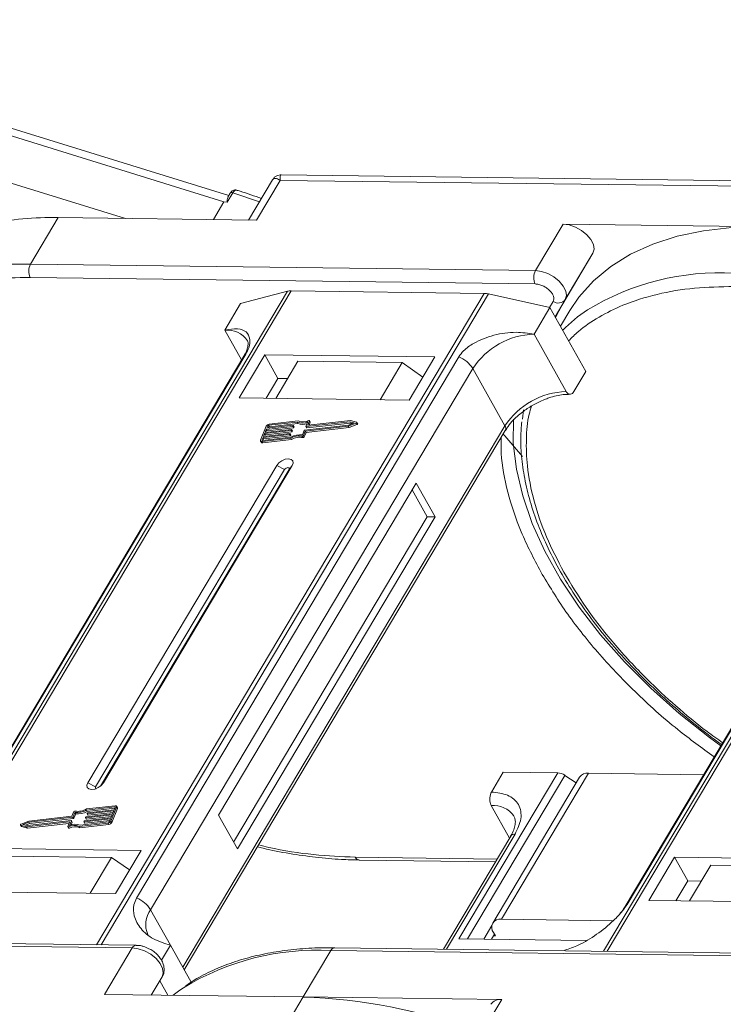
# Model space of a CAD drawing. Header units: millimetres. Extents: x -1637 to 445, y 81 to 1539.
# Tile 35 of 52: x -266 to -213, y 1254 to 1329. Entities that reach past the tile are written whole.
import ezdxf

# ---------------------------------------------------------------- set-up
doc = ezdxf.new("R2010")
doc.units = ezdxf.units.MM

msp = doc.modelspace()

# ---------------------------------------------------------------- linework, layer by layer
at = {"color": 7, "linetype": 'Continuous', "lineweight": 15}
for p, q in [((-250.332, 1315.837), (-293.651, 1329.268)), ((-293.509, 1328.631), (-250.706, 1315.36)), ((-258.224, 1314.088), (-269.339, 1317.534)), ((-207.505, 1316.924), (-246.336, 1317.424)), ((-246.995, 1317.051), (-248.829, 1313.967)), ((-248.218, 1313.96), (-246.409, 1317.002)), ((-246.409, 1317.002), (-207.877, 1316.506)), ((-250.023, 1316.049), (-250.452, 1315.326)), ((-250.227, 1316.013), (-250.41, 1315.706)), ((-248, 1315.361), (-250.023, 1316.049)), ((-250.706, 1315.36), (-251.514, 1314.002)), ((-250.452, 1315.326), (-250.706, 1315.36)), ((-265.474, 1310.605), (-263.363, 1314.154)), ((-263.363, 1314.154), (-248.218, 1313.96)), ((-224.831, 1313.659), (-226.942, 1310.109)), ((-209.686, 1313.464), (-224.831, 1313.659)), ((-222.557, 1311.449), (-224.943, 1307.436)), ((-224.668, 1307.9), (-222.557, 1311.449)), ((-226.942, 1310.109), (-265.474, 1310.605)), ((-265.487, 1309.584), (-226.955, 1309.088)), ((-245.87, 1308.528), (-275.426, 1258.834)), ((-275.155, 1258.83), (-245.577, 1308.561)), ((-230.855, 1308.372), (-260.433, 1258.641)), ((-260.077, 1258.636), (-230.521, 1308.33)), ((-249.437, 1307.589), (-245.87, 1308.528)), ((-245.577, 1308.561), (-230.855, 1308.372)), ((-230.521, 1308.33), (-225.842, 1307.285)), ((-250.643, 1305.561), (-249.437, 1307.589)), ((-225.591, 1307.762), (-225.871, 1307.291)), ((-225.45, 1306.585), (-224.668, 1307.9)), ((-225.45, 1306.584), (-224.943, 1307.436)), ((-224.943, 1307.436), (-225.423, 1306.536)), ((-192.193, 1307.837), (-221.75, 1258.143)), ((-221.479, 1258.139), (-191.9, 1307.87)), ((-227.049, 1305.257), (-225.842, 1307.285)), ((-225.842, 1307.285), (-223.103, 1302.396)), ((-224.321, 1307.068), (-225.042, 1305.857)), ((-250.643, 1305.561), (-249.368, 1303.286)), ((-224.598, 1300.882), (-227.049, 1305.257)), ((-249.191, 1303.583), (-273.768, 1262.261)), ((-273.626, 1262.414), (-249.049, 1303.735)), ((-247.599, 1303.683), (-249.559, 1300.387)), ((-234.623, 1303.516), (-247.599, 1303.683)), ((-247.599, 1303.683), (-246.59, 1301.881)), ((-232.798, 1303.526), (-257.375, 1262.204)), ((-245.069, 1303.19), (-246.758, 1300.351)), ((-237.106, 1303.088), (-245.069, 1303.19)), ((-238.795, 1300.248), (-237.106, 1303.088)), ((-237.106, 1303.088), (-235.546, 1301.962)), ((-236.583, 1300.22), (-234.623, 1303.516)), ((-195.515, 1302.892), (-220.092, 1261.57)), ((-219.95, 1261.723), (-195.373, 1303.045)), ((-256.305, 1261.313), (-231.728, 1302.635)), ((-229.277, 1298.26), (-231.728, 1302.635)), ((-224.008, 1300.875), (-223.103, 1302.396)), ((-246.59, 1301.881), (-247.495, 1300.36)), ((-245.853, 1301.872), (-246.59, 1301.881)), ((-249.559, 1300.387), (-236.583, 1300.22)), ((-227.853, 1299.486), (-227.94, 1298.775)), ((-247.44, 1298.069), (-245.43, 1298.297)), ((-245.129, 1298.541), (-247.293, 1298.297)), ((-247.293, 1298.297), (-247.236, 1298.194)), ((-245.058, 1298.634), (-247.257, 1298.385)), ((-247.236, 1298.194), (-245.071, 1298.439)), ((-245.071, 1298.439), (-245.129, 1298.541)), ((-244.552, 1297.932), (-241.211, 1298.31)), ((-244.461, 1298.216), (-244.321, 1298.558)), ((-241.102, 1298.575), (-244.443, 1298.197)), ((-244.385, 1298.095), (-241.044, 1298.472)), ((-244.182, 1298.637), (-244.314, 1298.317)), ((-244.303, 1298.299), (-244.314, 1298.317)), ((-241.043, 1298.666), (-244.295, 1298.298)), ((-244.218, 1298.307), (-244.125, 1298.534)), ((-244.125, 1298.559), (-244.182, 1298.662)), ((-244.182, 1298.637), (-244.125, 1298.534)), ((-241.225, 1298.224), (-240.618, 1298.465)), ((-241.211, 1298.31), (-240.765, 1298.487)), ((-241.167, 1298.121), (-240.561, 1298.362)), ((-240.765, 1298.487), (-241.102, 1298.575)), ((-241.044, 1298.472), (-241.102, 1298.575)), ((-241.044, 1298.472), (-240.898, 1298.434)), ((-240.585, 1298.546), (-241.043, 1298.666)), ((-240.618, 1298.465), (-240.561, 1298.362)), ((-240.51, 1298.431), (-240.568, 1298.534)), ((-229.277, 1298.26), (-253.854, 1256.939)), ((-253.735, 1256.725), (-229.246, 1297.899)), ((-247.478, 1298.234), (-247.914, 1297.172)), ((-245.72, 1297.589), (-247.73, 1297.362)), ((-247.694, 1297.45), (-245.684, 1297.678)), ((-247.603, 1297.671), (-247.694, 1297.45)), ((-245.593, 1297.899), (-247.603, 1297.671)), ((-247.546, 1297.568), (-247.603, 1297.671)), ((-247.589, 1297.462), (-247.546, 1297.568)), ((-247.567, 1297.76), (-245.557, 1297.987)), ((-247.476, 1297.981), (-247.567, 1297.76)), ((-247.546, 1297.568), (-245.536, 1297.796)), ((-245.466, 1298.208), (-247.476, 1297.981)), ((-247.418, 1297.878), (-247.476, 1297.981)), ((-247.462, 1297.772), (-247.418, 1297.878)), ((-247.367, 1298.246), (-247.44, 1298.069)), ((-247.418, 1297.878), (-245.408, 1298.105)), ((-247.309, 1298.143), (-247.367, 1298.246)), ((-247.335, 1298.081), (-247.309, 1298.143)), ((-245.663, 1297.486), (-245.72, 1297.589)), ((-245.666, 1297.659), (-245.684, 1297.614)), ((-245.626, 1297.511), (-245.684, 1297.614)), ((-245.608, 1297.556), (-245.666, 1297.659)), ((-245.608, 1297.568), (-245.665, 1297.671)), ((-245.626, 1297.511), (-245.608, 1297.556)), ((-245.536, 1297.796), (-245.593, 1297.899)), ((-245.538, 1297.968), (-245.556, 1297.924)), ((-245.499, 1297.821), (-245.556, 1297.924)), ((-245.481, 1297.878), (-245.538, 1297.981)), ((-245.481, 1297.865), (-245.538, 1297.968)), ((-245.499, 1297.821), (-245.481, 1297.865)), ((-245.408, 1298.105), (-245.466, 1298.208)), ((-245.411, 1298.278), (-245.429, 1298.233)), ((-245.372, 1298.131), (-245.429, 1298.233)), ((-245.353, 1298.187), (-245.411, 1298.29)), ((-245.353, 1298.175), (-245.411, 1298.278)), ((-245.372, 1298.131), (-245.353, 1298.175)), ((-244.729, 1297.565), (-244.588, 1297.907)), ((-244.645, 1297.511), (-244.505, 1297.853)), ((-244.588, 1297.408), (-244.447, 1297.75)), ((-244.505, 1297.853), (-241.225, 1298.224)), ((-244.447, 1297.75), (-244.505, 1297.853)), ((-244.461, 1298.204), (-244.404, 1298.101)), ((-244.447, 1297.75), (-241.167, 1298.121)), ((-244.385, 1298.095), (-244.443, 1298.197)), ((-241.167, 1298.121), (-241.225, 1298.224)), ((-247.914, 1297.098), (-247.857, 1296.995)), ((-247.73, 1297.362), (-247.803, 1297.185)), ((-247.803, 1297.185), (-247.782, 1297.147)), ((-247.802, 1297.058), (-245.603, 1297.307)), ((-247.745, 1296.956), (-247.802, 1297.058)), ((-247.766, 1297.147), (-245.601, 1297.392)), ((-247.745, 1296.956), (-245.545, 1297.204)), ((-247.673, 1297.259), (-247.73, 1297.362)), ((-247.716, 1297.153), (-247.673, 1297.259)), ((-247.673, 1297.259), (-245.663, 1297.486)), ((-245.545, 1297.204), (-245.603, 1297.307)), ((-244.741, 1297.462), (-244.683, 1297.359)), ((-244.588, 1297.408), (-244.645, 1297.511)), ((-246.676, 1295.241), (-261.091, 1271.005)), ((-246.082, 1294.927), (-260.496, 1270.691)), ((-260.12, 1270.755), (-245.745, 1294.922)), ((-259.911, 1270.99), (-245.497, 1295.226)), ((-246.676, 1295.241), (-246.082, 1294.927)), ((-245.497, 1295.226), (-245.745, 1294.922)), ((-236.045, 1293.878), (-251.123, 1268.527)), ((-234.604, 1291.304), (-236.045, 1293.878)), ((-235.193, 1291.312), (-236.347, 1293.371)), ((-249.97, 1266.468), (-235.193, 1291.312)), ((-249.682, 1265.953), (-234.604, 1291.304)), ((-234.604, 1291.304), (-235.193, 1291.312)), ((-225.248, 1271.765), (-232.787, 1259.09)), ((-232.122, 1259.081), (-224.692, 1271.574)), ((-230.301, 1270.297), (-229.396, 1271.819)), ((-223.573, 1271.444), (-230.207, 1260.29)), ((-229.542, 1260.581), (-222.908, 1271.735)), ((-229.396, 1271.819), (-225.248, 1271.765)), ((-223.836, 1271.002), (-224.692, 1271.574)), ((-214.113, 1271.622), (-222.908, 1271.735)), ((-260.496, 1270.691), (-261.091, 1271.005)), ((-259.911, 1270.99), (-260.065, 1270.803)), ((-259.042, 1269.165), (-261.206, 1268.92)), ((-259.006, 1269.253), (-261.205, 1269.004)), ((-261.149, 1268.817), (-259.034, 1269.056)), ((-259.33, 1268.078), (-258.894, 1269.139)), ((-259.272, 1267.975), (-258.836, 1269.036)), ((-259.077, 1268.95), (-259.005, 1269.127)), ((-259.011, 1269.11), (-259.042, 1269.165)), ((-258.894, 1269.139), (-258.836, 1269.036)), ((-258.836, 1269.111), (-258.893, 1269.214)), ((-230.314, 1269.276), (-228.92, 1266.787)), ((-262.256, 1268.379), (-265.597, 1268.002)), ((-262.303, 1268.458), (-265.583, 1268.087)), ((-265.539, 1267.899), (-262.198, 1268.276)), ((-262.162, 1268.801), (-262.303, 1268.458)), ((-262.198, 1268.276), (-262.256, 1268.379)), ((-262.079, 1268.746), (-262.219, 1268.405)), ((-262.162, 1268.302), (-262.219, 1268.405)), ((-262.162, 1268.302), (-262.021, 1268.644)), ((-262.021, 1268.644), (-262.079, 1268.746)), ((-259.368, 1268.242), (-261.378, 1268.015)), ((-261.342, 1268.103), (-259.332, 1268.331)), ((-261.269, 1268.343), (-261.251, 1268.388)), ((-261.269, 1268.331), (-261.212, 1268.228)), ((-259.241, 1268.552), (-261.251, 1268.324)), ((-261.193, 1268.221), (-261.251, 1268.324)), ((-261.214, 1268.413), (-259.205, 1268.64)), ((-261.149, 1268.817), (-261.206, 1268.92)), ((-261.193, 1268.221), (-259.288, 1268.437)), ((-261.142, 1268.653), (-261.124, 1268.697)), ((-261.142, 1268.641), (-261.085, 1268.538)), ((-259.114, 1268.861), (-261.124, 1268.634)), ((-261.066, 1268.531), (-261.124, 1268.634)), ((-261.087, 1268.722), (-259.077, 1268.95)), ((-261.066, 1268.531), (-259.161, 1268.746)), ((-259.441, 1268.065), (-259.368, 1268.242)), ((-259.332, 1268.331), (-259.241, 1268.552)), ((-259.205, 1268.64), (-259.114, 1268.861)), ((-251.123, 1268.527), (-249.682, 1265.953)), ((-266.24, 1267.777), (-266.182, 1267.675)), ((-266.223, 1267.765), (-265.765, 1267.645)), ((-266.165, 1267.662), (-266.223, 1267.765)), ((-265.583, 1268.087), (-266.189, 1267.847)), ((-266.165, 1267.662), (-265.707, 1267.542)), ((-265.597, 1268.002), (-266.043, 1267.825)), ((-266.043, 1267.825), (-265.706, 1267.736)), ((-265.852, 1267.775), (-265.539, 1267.899)), ((-265.765, 1267.645), (-262.512, 1268.013)), ((-265.707, 1267.542), (-265.765, 1267.645)), ((-265.707, 1267.542), (-262.532, 1267.901)), ((-265.706, 1267.736), (-262.365, 1268.114)), ((-265.539, 1267.899), (-265.597, 1268.002)), ((-262.625, 1267.674), (-262.494, 1267.994)), ((-262.625, 1267.649), (-262.568, 1267.546)), ((-262.505, 1267.54), (-262.562, 1267.643)), ((-262.497, 1267.986), (-262.512, 1268.013)), ((-262.346, 1268.095), (-262.487, 1267.753)), ((-262.372, 1267.79), (-262.289, 1267.992)), ((-262.289, 1268.005), (-262.346, 1268.107)), ((-262.346, 1268.095), (-262.289, 1267.992)), ((-261.75, 1267.678), (-259.551, 1267.926)), ((-261.75, 1267.678), (-261.692, 1267.575)), ((-261.692, 1267.575), (-259.493, 1267.823)), ((-261.679, 1267.77), (-259.514, 1268.015)), ((-261.397, 1268.034), (-261.378, 1268.078)), ((-261.397, 1268.021), (-261.339, 1267.918)), ((-261.32, 1267.912), (-261.378, 1268.015)), ((-261.32, 1267.912), (-259.415, 1268.127)), ((-259.551, 1267.926), (-259.493, 1267.823)), ((-259.272, 1267.975), (-259.33, 1268.078)), ((-228.831, 1266.936), (-233.968, 1258.3)), ((-233.723, 1258.297), (-228.499, 1267.081)), ((-257.028, 1265.844), (-270.005, 1266.011)), ((-267.24, 1265.413), (-259.277, 1265.311)), ((-260.905, 1262.573), (-259.277, 1265.311)), ((-259.277, 1265.311), (-257.909, 1264.364)), ((-258.988, 1262.549), (-257.028, 1265.844)), ((-229.875, 1265.182), (-240.689, 1265.321)), ((-216.328, 1265.32), (-218.288, 1262.025)), ((-203.352, 1265.153), (-216.328, 1265.32)), ((-215.319, 1263.519), (-216.328, 1265.32)), ((-240.397, 1265.106), (-230, 1264.972)), ((-213.563, 1264.723), (-215.192, 1261.985)), ((-213.563, 1264.723), (-205.6, 1264.62)), ((-215.319, 1263.519), (-216.224, 1261.998)), ((-214.287, 1263.506), (-215.319, 1263.519)), ((-271.965, 1262.716), (-258.988, 1262.549)), ((-218.288, 1262.025), (-205.312, 1261.858)), ((-256.305, 1261.313), (-254.792, 1258.612)), ((-230.272, 1260.102), (-230.889, 1259.066)), ((-221.014, 1260.471), (-229.542, 1260.581)), ((-230.073, 1259.438), (-230.299, 1259.058)), ((-230.001, 1259.309), (-230.148, 1259.311)), ((-230.145, 1259.567), (-230.001, 1259.309)), ((-296.232, 1258.89), (-257.7, 1258.394)), ((-257.403, 1258.602), (-295.935, 1259.098)), ((-254.792, 1258.612), (-255.476, 1257.46)), ((-254.792, 1258.612), (-253.204, 1255.777)), ((-232.787, 1259.09), (-223.073, 1258.965)), ((-257.7, 1258.394), (-259.811, 1254.845)), ((-244.667, 1254.65), (-242.556, 1258.199)), ((-242.556, 1258.199), (-204.024, 1257.703)), ((-203.726, 1257.911), (-242.258, 1258.407)), ((-224.735, 1258.181), (-224.709, 1258.224)), ((-256.251, 1254.799), (-255.427, 1256.184)), ((-255.427, 1256.184), (-256.25, 1254.799)), ((-255.606, 1255.884), (-254.989, 1254.783)), ((-259.811, 1254.845), (-244.667, 1254.65)), ((-244.667, 1254.65), (-246.476, 1251.608)), ((-229.522, 1254.455), (-244.667, 1254.65)), ((-231.331, 1251.413), (-229.522, 1254.455))]:
    msp.add_line(p, q, dxfattribs=at)
at = {"color": 7, "linetype": 'Continuous', "lineweight": 15, "flags": 128}
for points in [[(-222.557, 1311.449), (-222.47, 1311.749), (-222.523, 1312.102), (-222.713, 1312.479), (-223.023, 1312.847), (-223.427, 1313.173), (-223.89, 1313.431), (-224.372, 1313.598), (-224.831, 1313.659)], [(-209.686, 1313.464), (-211.962, 1313.402), (-214.117, 1313.159), (-216.134, 1312.736), (-217.997, 1312.137), (-219.691, 1311.366), (-221.202, 1310.429), (-222.518, 1309.335), (-223.629, 1308.091), (-224.321, 1307.068)], [(-224.668, 1307.9), (-224.58, 1308.199), (-224.634, 1308.553), (-224.824, 1308.93), (-225.134, 1309.298), (-225.538, 1309.624), (-226.001, 1309.882), (-226.483, 1310.049), (-226.942, 1310.109)], [(-249.191, 1303.583), (-249.133, 1303.662), (-249.049, 1303.735)], [(-245.43, 1298.297), (-245.424, 1298.297), (-245.42, 1298.296), (-245.416, 1298.295), (-245.413, 1298.292), (-245.411, 1298.289), (-245.41, 1298.286), (-245.41, 1298.282), (-245.411, 1298.278)], [(-244.314, 1298.317), (-244.315, 1298.313), (-244.315, 1298.309), (-244.314, 1298.306), (-244.312, 1298.303), (-244.309, 1298.3), (-244.305, 1298.299), (-244.301, 1298.298), (-244.295, 1298.298)], [(-244.245, 1298.668), (-244.231, 1298.673), (-244.217, 1298.676), (-244.204, 1298.675), (-244.193, 1298.672), (-244.185, 1298.666), (-244.181, 1298.658), (-244.18, 1298.648), (-244.182, 1298.637)], [(-240.585, 1298.546), (-240.574, 1298.541), (-240.567, 1298.533), (-240.565, 1298.522), (-240.568, 1298.509), (-240.575, 1298.496), (-240.587, 1298.484), (-240.602, 1298.473), (-240.618, 1298.465)], [(-240.561, 1298.362), (-240.544, 1298.37), (-240.529, 1298.381), (-240.518, 1298.393), (-240.51, 1298.406), (-240.507, 1298.419), (-240.509, 1298.43), (-240.51, 1298.431)], [(-212.805, 1273.822), (-213.672, 1274.46), (-215.982, 1276.295), (-218.148, 1278.224), (-220.152, 1280.231), (-221.976, 1282.297), (-223.605, 1284.406), (-225.025, 1286.539), (-226.223, 1288.678), (-227.191, 1290.806), (-227.919, 1292.903), (-228.401, 1294.952), (-228.633, 1296.936), (-228.618, 1298.77)], [(-245.684, 1297.678), (-245.679, 1297.678), (-245.674, 1297.677), (-245.67, 1297.676), (-245.667, 1297.673), (-245.665, 1297.67), (-245.664, 1297.667), (-245.664, 1297.663), (-245.666, 1297.659)], [(-245.557, 1297.987), (-245.552, 1297.987), (-245.547, 1297.987), (-245.543, 1297.985), (-245.54, 1297.983), (-245.538, 1297.98), (-245.537, 1297.976), (-245.537, 1297.972), (-245.538, 1297.968)], [(-244.443, 1298.197), (-244.448, 1298.197), (-244.453, 1298.198), (-244.456, 1298.199), (-244.46, 1298.202), (-244.462, 1298.205), (-244.463, 1298.208), (-244.462, 1298.212), (-244.461, 1298.216)], [(-227.942, 1295.909), (-229.282, 1297.495), (-229.405, 1297.632)], [(-247.802, 1297.058), (-247.834, 1297.057), (-247.862, 1297.061), (-247.885, 1297.07), (-247.904, 1297.084), (-247.916, 1297.102), (-247.922, 1297.123), (-247.921, 1297.147), (-247.914, 1297.172)], [(-247.803, 1297.185), (-247.806, 1297.176), (-247.806, 1297.168), (-247.804, 1297.161), (-247.8, 1297.155), (-247.794, 1297.151), (-247.786, 1297.148), (-247.776, 1297.147), (-247.766, 1297.147)], [(-245.497, 1295.226), (-245.426, 1295.42), (-245.456, 1295.587), (-245.582, 1295.699), (-245.785, 1295.74), (-246.034, 1295.705), (-246.29, 1295.597), (-246.516, 1295.435), (-246.676, 1295.241)], [(-245.745, 1294.922), (-245.725, 1294.978), (-245.734, 1295.025), (-245.77, 1295.057), (-245.828, 1295.069), (-245.898, 1295.059), (-245.972, 1295.028), (-246.036, 1294.982), (-246.082, 1294.927)], [(-261.091, 1271.005), (-261.162, 1270.811), (-261.132, 1270.645), (-261.006, 1270.532), (-260.803, 1270.491), (-260.554, 1270.526), (-260.297, 1270.634), (-260.072, 1270.797), (-259.911, 1270.99)], [(-260.496, 1270.691), (-260.516, 1270.636), (-260.508, 1270.588), (-260.472, 1270.556), (-260.468, 1270.555)], [(-259.005, 1269.127), (-259.002, 1269.135), (-259.002, 1269.143), (-259.004, 1269.15), (-259.008, 1269.156), (-259.014, 1269.161), (-259.022, 1269.164), (-259.031, 1269.165), (-259.042, 1269.165)], [(-259.006, 1269.253), (-258.974, 1269.254), (-258.946, 1269.25), (-258.922, 1269.241), (-258.904, 1269.227), (-258.891, 1269.21), (-258.885, 1269.188), (-258.886, 1269.165), (-258.894, 1269.139)], [(-261.251, 1268.324), (-261.256, 1268.324), (-261.261, 1268.325), (-261.265, 1268.326), (-261.268, 1268.329), (-261.27, 1268.332), (-261.271, 1268.335), (-261.271, 1268.339), (-261.269, 1268.343)], [(-261.124, 1268.634), (-261.129, 1268.634), (-261.133, 1268.634), (-261.137, 1268.636), (-261.141, 1268.638), (-261.143, 1268.641), (-261.144, 1268.645), (-261.143, 1268.649), (-261.142, 1268.653)], [(-266.223, 1267.765), (-266.234, 1267.771), (-266.241, 1267.779), (-266.243, 1267.79), (-266.24, 1267.802), (-266.232, 1267.815), (-266.221, 1267.828), (-266.206, 1267.839), (-266.189, 1267.847)], [(-266.182, 1267.675), (-266.176, 1267.668), (-266.165, 1267.662)], [(-262.562, 1267.643), (-262.577, 1267.638), (-262.591, 1267.636), (-262.604, 1267.636), (-262.615, 1267.64), (-262.623, 1267.645), (-262.627, 1267.653), (-262.628, 1267.663), (-262.625, 1267.674)], [(-262.568, 1267.546), (-262.565, 1267.543), (-262.557, 1267.537), (-262.546, 1267.533), (-262.534, 1267.533), (-262.519, 1267.535), (-262.505, 1267.54)], [(-262.494, 1267.994), (-262.493, 1267.998), (-262.492, 1268.002), (-262.493, 1268.006), (-262.495, 1268.009), (-262.499, 1268.011), (-262.502, 1268.013), (-262.507, 1268.013), (-262.512, 1268.013)], [(-262.365, 1268.114), (-262.36, 1268.114), (-262.355, 1268.114), (-262.351, 1268.112), (-262.348, 1268.11), (-262.346, 1268.107), (-262.345, 1268.103), (-262.345, 1268.099), (-262.346, 1268.095)], [(-261.378, 1268.015), (-261.383, 1268.015), (-261.388, 1268.015), (-261.392, 1268.017), (-261.395, 1268.019), (-261.397, 1268.022), (-261.398, 1268.026), (-261.398, 1268.03), (-261.397, 1268.034)], [(-240.397, 1265.106), (-240.397, 1265.106), (-240.405, 1265.106)], [(-220.093, 1261.567), (-220.033, 1261.649), (-219.95, 1261.723)], [(-257.7, 1258.394), (-257.241, 1258.333), (-256.76, 1258.167), (-256.297, 1257.909), (-255.893, 1257.582), (-255.583, 1257.215), (-255.393, 1256.838), (-255.339, 1256.484), (-255.427, 1256.184)], [(-242.258, 1258.407), (-242.258, 1258.407), (-242.249, 1258.407)], [(-254.582, 1254.778), (-254.071, 1255.165), (-253.801, 1255.354)]]:
    msp.add_lwpolyline(points, dxfattribs=at)
at = {"color": 7, "linetype": 'Continuous', "lineweight": 15}
for centre, radius, start, end in [((-250.101, 1315.893), 0.174, 63.30308, 136.49349), ((-263.871, 1289.321), 24.839, 88.82822, 101.25928), ((-265.996, 1286.082), 24.529, 88.77906, 102.56792), ((-264.495, 1310.082), 1.11, 151.86538, 206.65442), ((-225.963, 1309.586), 1.11, 151.86538, 206.65442), ((-212.854, 1290.426), 19.517, 86.89523, 121.269), ((-245.602, 1307.463), 1.098, 88.72031, 104.14409), ((-230.887, 1306.734), 1.638, 77.08998, 88.8989), ((-225.2, 1308.301), 0.666, 234.0762, 322.90297), ((-216.352, 1297.18), 11.94, 123.74678, 135.50714), ((-250.436, 1303.755), 1.817, 33.1952, 96.53301), ((-226.858, 1299.43), 5.83, 91.86957, 146.65022), ((-233.607, 1301.467), 2.213, 31.86898, 68.55124), ((-224.407, 1295.055), 5.83, 91.86957, 146.65022), ((-247.224, 1298.1), 0.287, 96.59253, 152.29321), ((-247.282, 1298.202), 0.0955, 96.59253, 152.29321), ((-244.745, 1299.51), 1.042, 248.35959, 294.01857), ((-244.697, 1299.357), 0.991, 247.84687, 288.77105), ((-244.688, 1299.501), 0.943, 246.89164, 297.97103), ((-244.149, 1298.547), 0.0276, 333.09852, 26.5741), ((-247.225, 1298.099), 0.0955, 96.59253, 152.29321), ((-245.726, 1297.637), 0.0478, 276.59253, 332.29321), ((-245.62, 1297.562), 0.0138, 333.02121, 26.65141), ((-244.912, 1296.202), 1.375, 82.36132, 120.10827), ((-245.599, 1297.946), 0.0478, 276.59253, 332.29321), ((-245.541, 1297.843), 0.0478, 276.59253, 332.29321), ((-245.493, 1297.871), 0.0138, 333.02121, 26.65141), ((-245.472, 1298.256), 0.0478, 276.59253, 332.29321), ((-245.414, 1298.153), 0.0478, 276.59253, 332.29321), ((-245.366, 1298.181), 0.0138, 333.02121, 26.65141), ((-244.546, 1297.885), 0.0478, 96.59253, 152.29321), ((-244.389, 1298.112), 0.0183, 217.91724, 283.38081), ((-229.556, 1298.054), 0.346, 333.31625, 36.51573), ((-247.77, 1297.062), 0.11, 217.91724, 283.38081), ((-245.668, 1297.534), 0.0478, 276.59253, 332.29321), ((-244.981, 1296.32), 1.167, 78.13867, 122.23452), ((-244.923, 1296.218), 1.167, 78.13867, 122.23452), ((-244.726, 1297.551), 0.0903, 260.49805, 333.59787), ((-244.669, 1297.448), 0.0903, 260.49805, 333.59787), ((-225.304, 1270.697), 1.07, 55.09609, 87.03844), ((-222.988, 1271.013), 0.727, 83.64232, 143.56702), ((-261.827, 1269.991), 1.167, 258.13867, 302.23452), ((-258.91, 1269.074), 0.0826, 333.02121, 26.65141), ((-230.152, 1267.373), 1.91, 35.13686, 94.86934), ((-262.262, 1268.427), 0.0478, 276.59253, 332.29321), ((-262.204, 1268.324), 0.0478, 276.59253, 332.29321), ((-262.081, 1268.76), 0.0903, 80.49805, 153.59787), ((-261.896, 1270.109), 1.375, 262.36132, 300.10827), ((-261.838, 1270.006), 1.375, 262.36132, 300.10827), ((-261.209, 1268.365), 0.0478, 96.59253, 152.29321), ((-261.197, 1268.239), 0.0183, 217.91724, 283.38081), ((-261.082, 1268.675), 0.0478, 96.59253, 152.29321), ((-261.07, 1268.549), 0.0183, 217.91724, 283.38081), ((-262.12, 1266.81), 0.943, 66.89164, 117.97103), ((-262.062, 1266.707), 0.943, 66.89164, 117.97103), ((-262.063, 1266.802), 1.042, 68.35959, 114.01857), ((-262.301, 1267.998), 0.0138, 333.02121, 26.65141), ((-261.336, 1268.056), 0.0478, 96.59253, 152.29321), ((-261.325, 1267.93), 0.0183, 217.91724, 283.38081), ((-259.584, 1268.211), 0.287, 276.59253, 332.29321), ((-259.525, 1268.11), 0.0955, 276.59253, 332.29321), ((-259.526, 1268.108), 0.287, 276.59253, 332.29321), ((-228.539, 1266.72), 0.363, 83.64232, 143.56702), ((-240.353, 1265.469), 0.367, 203.79329, 261.81678), ((-258.184, 1260.145), 2.213, 31.86898, 68.55124), ((-254.768, 1260.182), 1.909, 143.64522, 203.44279), ((-229.651, 1259.959), 0.631, 80.05661, 218.47393), ((-257.383, 1258.256), 0.346, 93.05406, 156.53827), ((-243.617, 1238.749), 19.479, 86.87659, 121.52214), ((-242.227, 1258.045), 0.363, 94.95278, 154.87747), ((-245.93, 1213.921), 40.748, 69.35834, 88.22275), ((-229.632, 1253.574), 0.888, 82.87283, 144.3365)]:
    msp.add_arc(centre, radius, start, end, dxfattribs=at)
for points, knots in [([(-246.339, 1317.424), (-246.394, 1317.421), (-246.512, 1317.415), (-246.692, 1317.349), (-246.869, 1317.231), (-246.954, 1317.109), (-246.997, 1317.047)], [0, 0, 0, 0, 0.2124417, 0.4552729, 0.7219822, 1, 1, 1, 1]), ([(-246.409, 1317.002), (-246.511, 1317.052), (-246.713, 1317.153), (-246.907, 1317.168), (-246.958, 1317.075), (-246.978, 1317.04)], [0, 0, 0, 0, 0.384879, 0.766722, 1, 1, 1, 1]), ([(-246.337, 1317.415), (-246.341, 1317.418), (-246.387, 1317.456), (-246.427, 1317.326), (-246.415, 1317.11), (-246.409, 1317.002)], [0, 0, 0, 0, 0.038208, 0.516776, 1, 1, 1, 1]), ([(-250.452, 1315.326), (-250.453, 1315.326), (-250.455, 1315.327), (-250.458, 1315.329), (-250.463, 1315.335), (-250.468, 1315.36), (-250.464, 1315.462), (-250.458, 1315.602), (-250.417, 1315.672), (-250.401, 1315.7)], [0, 0, 0, 0, 0.004922, 0.009833, 0.018286, 0.04476, 0.169478, 0.668546, 1, 1, 1, 1]), ([(-249.767, 1316.266), (-249.809, 1316.273), (-249.895, 1316.289), (-250.022, 1316.24), (-250.137, 1316.148), (-250.197, 1316.058), (-250.228, 1316.012)], [0, 0, 0, 0, 0.232166, 0.48256, 0.740719, 1, 1, 1, 1]), ([(-249.766, 1316.263), (-249.768, 1316.264), (-249.784, 1316.275), (-249.836, 1316.263), (-249.92, 1316.204), (-249.99, 1316.098), (-250.023, 1316.049)], [0, 0, 0, 0, 0.044637, 0.263114, 0.658129, 1, 1, 1, 1]), ([(-247.852, 1315.61), (-248.394, 1315.809), (-249.033, 1316.043), (-249.67, 1316.231), (-249.767, 1316.26)], [0, 0, 0, 0, 0.8478756, 1, 1, 1, 1]), ([(-271.244, 1309.002), (-270.342, 1309.182), (-268.539, 1309.542), (-266.504, 1309.57), (-265.487, 1309.584)], [0, 0, 0, 0, 0.500194, 1, 1, 1, 1]), ([(-226.955, 1309.088), (-226.866, 1309.08), (-226.686, 1309.066), (-226.388, 1308.96), (-226.105, 1308.803), (-225.861, 1308.605), (-225.673, 1308.383), (-225.557, 1308.152), (-225.52, 1307.933), (-225.568, 1307.818), (-225.591, 1307.762)], [0, 0, 0, 0, 0.12225, 0.25, 0.37775, 0.5, 0.62225, 0.75, 0.87775, 1, 1, 1, 1]), ([(-224.416, 1304.739), (-224.174, 1304.986), (-223.502, 1305.674), (-222.119, 1306.591), (-220.146, 1307.581), (-217.722, 1308.345), (-214.882, 1308.837), (-212.824, 1308.874), (-211.81, 1308.893)], [0, 0, 0, 0, 0.0892615, 0.2481902, 0.4071382, 0.6104349, 0.8081913, 1, 1, 1, 1]), ([(-249.049, 1303.735), (-248.964, 1303.902), (-248.744, 1304.332), (-248.7, 1304.952), (-248.969, 1305.478), (-249.626, 1305.744), (-250.302, 1305.622), (-250.643, 1305.561)], [0, 0, 0, 0, 0.111335, 0.286497, 0.521289, 0.758582, 1, 1, 1, 1]), ([(-227.049, 1305.257), (-227.502, 1305.326), (-228.485, 1305.474), (-230.126, 1305.24), (-231.498, 1304.694), (-232.396, 1304.075), (-232.682, 1303.685), (-232.798, 1303.526)], [0, 0, 0, 0, 0.222481, 0.483081, 0.73977, 0.893878, 1, 1, 1, 1]), ([(-248.917, 1304.752), (-248.916, 1304.752), (-248.886, 1304.714), (-248.872, 1304.644), (-248.862, 1304.401), (-248.954, 1304.062), (-249.067, 1303.773), (-249.184, 1303.601), (-249.197, 1303.581)], [0, 0, 0, 0, 0.005744, 0.306611, 0.531667, 0.753453, 0.971797, 1, 1, 1, 1]), ([(-227.102, 1299.864), (-226.822, 1300.008), (-226.43, 1300.209), (-225.84, 1300.421), (-225.352, 1300.557), (-224.804, 1300.654), (-224.473, 1300.662), (-224.305, 1300.666)], [0, 0, 0, 0, 0.294099, 0.412703, 0.605791, 0.800293, 1, 1, 1, 1]), ([(-224.008, 1300.875), (-224.045, 1300.823), (-224.119, 1300.721), (-224.259, 1300.657), (-224.4, 1300.673), (-224.518, 1300.757), (-224.575, 1300.847), (-224.598, 1300.882)], [0, 0, 0, 0, 0.214694, 0.429388, 0.644082, 0.858775, 1, 1, 1, 1]), ([(-229.236, 1297.9), (-229.173, 1298.004), (-229.014, 1298.27), (-228.67, 1298.668), (-228.257, 1299.062), (-227.759, 1299.466), (-227.353, 1299.712), (-227.102, 1299.864)], [0, 0, 0, 0, 0.149323, 0.380846, 0.555425, 0.724977, 1, 1, 1, 1]), ([(-224.775, 1287.088), (-225.243, 1287.987), (-226.193, 1289.814), (-227.117, 1292.544), (-227.604, 1295.04), (-227.672, 1297.244), (-227.552, 1298.766), (-227.313, 1299.562), (-227.252, 1299.768)], [0, 0, 0, 0, 0.198524, 0.403205, 0.613647, 0.778148, 0.942668, 1, 1, 1, 1]), ([(-227.986, 1298.572), (-228.02, 1298.186), (-228.101, 1297.266), (-228.012, 1295.744), (-227.753, 1294.028), (-227.307, 1292.273), (-226.686, 1290.492), (-225.892, 1288.696), (-224.934, 1286.896), (-223.818, 1285.105), (-222.555, 1283.333), (-221.154, 1281.594), (-219.631, 1279.901), (-218.004, 1278.271), (-216.312, 1276.731), (-214.607, 1275.324), (-213.415, 1274.401), (-212.796, 1273.963), (-212.743, 1273.926)], [0, 0, 0, 0, 0.050321, 0.119623, 0.188978, 0.258334, 0.327647, 0.39688, 0.465996, 0.534955, 0.603709, 0.672177, 0.740215, 0.807551, 0.873593, 0.936793, 0.994595, 1, 1, 1, 1]), ([(-229.548, 1297.392), (-229.561, 1296.979), (-229.603, 1295.648), (-229.11, 1293.219), (-228.142, 1290.19), (-227.075, 1288.133), (-226.544, 1287.111)], [0, 0, 0, 0, 0.1310472, 0.4233942, 0.7132597, 1, 1, 1, 1]), ([(-226.544, 1287.111), (-225.932, 1286.095), (-224.69, 1284.035), (-222.252, 1280.955), (-219.387, 1277.931), (-216.391, 1275.228), (-214.246, 1273.663), (-213.306, 1272.978)], [0, 0, 0, 0, 0.202029, 0.409492, 0.620744, 0.833942, 1, 1, 1, 1]), ([(-212.662, 1274.061), (-213.063, 1274.346), (-214.311, 1275.233), (-216.253, 1276.859), (-218.67, 1279.095), (-220.993, 1281.614), (-223.137, 1284.36), (-224.235, 1286.188), (-224.775, 1287.088)], [0, 0, 0, 0, 0.076289, 0.237481, 0.398693, 0.604886, 0.805459, 1, 1, 1, 1]), ([(-230.301, 1270.297), (-230.331, 1270.235), (-230.393, 1270.109), (-230.434, 1269.869), (-230.429, 1269.624), (-230.384, 1269.418), (-230.334, 1269.316), (-230.314, 1269.276)], [0, 0, 0, 0, 0.214694, 0.429388, 0.644082, 0.858775, 1, 1, 1, 1]), ([(-228.499, 1267.081), (-228.311, 1267.481), (-228.022, 1268.095), (-228.043, 1268.838), (-228.217, 1269.352), (-228.564, 1269.769), (-229.187, 1270.175), (-229.862, 1270.249), (-230.301, 1270.297)], [0, 0, 0, 0, 0.239457, 0.368361, 0.5, 0.631639, 0.760543, 1, 1, 1, 1]), ([(-228.603, 1268.461), (-228.566, 1268.396), (-228.484, 1268.254), (-228.465, 1267.941), (-228.546, 1267.535), (-228.676, 1267.189), (-228.811, 1266.983), (-228.842, 1266.935)], [0, 0, 0, 0, 0.209538, 0.461851, 0.698708, 0.93023, 1, 1, 1, 1]), ([(-248.153, 1266.111), (-248.011, 1266.075), (-247.189, 1265.867), (-245.701, 1265.593), (-243.701, 1265.303), (-241.926, 1265.141), (-240.848, 1265.125), (-240.403, 1265.119)], [0, 0, 0, 0, 0.052717, 0.30573, 0.561476, 0.819314, 1, 1, 1, 1]), ([(-240.689, 1265.321), (-241.739, 1265.371), (-243.871, 1265.473), (-246.369, 1265.832), (-247.799, 1266.205), (-248.056, 1266.273)], [0, 0, 0, 0, 0.442982, 0.899702, 1, 1, 1, 1]), ([(-257.375, 1262.204), (-257.456, 1262.028), (-257.662, 1261.575), (-257.587, 1260.741), (-257.103, 1259.831), (-256.144, 1259.028), (-255.245, 1258.751), (-254.792, 1258.612)], [0, 0, 0, 0, 0.111335, 0.286497, 0.521289, 0.758582, 1, 1, 1, 1]), ([(-224.709, 1258.224), (-224.36, 1258.341), (-223.601, 1258.594), (-222.275, 1259.39), (-221.123, 1260.328), (-220.336, 1261.146), (-220.061, 1261.556), (-219.95, 1261.723)], [0, 0, 0, 0, 0.222481, 0.483081, 0.73977, 0.893878, 1, 1, 1, 1]), ([(-220.097, 1261.569), (-220.176, 1261.441), (-220.345, 1261.167), (-220.611, 1260.881), (-220.752, 1260.729)], [0, 0, 0, 0, 0.4676766, 1, 1, 1, 1]), ([(-256.29, 1258.266), (-256.488, 1258.365), (-256.764, 1258.502), (-257.143, 1258.589), (-257.312, 1258.591), (-257.401, 1258.592)], [0, 0, 0, 0, 0.547109, 0.7598, 1, 1, 1, 1]), ([(-255.43, 1256.193), (-255.421, 1256.203), (-255.311, 1256.331), (-255.252, 1256.685), (-255.302, 1257.124), (-255.475, 1257.492), (-255.699, 1257.794), (-255.968, 1258.056), (-256.187, 1258.199), (-256.29, 1258.266)], [0, 0, 0, 0, 0.016393, 0.210718, 0.413738, 0.571929, 0.705512, 0.861477, 1, 1, 1, 1]), ([(-242.251, 1258.394), (-242.447, 1258.4), (-243.289, 1258.427), (-244.715, 1258.349), (-246.517, 1258.156), (-248.233, 1257.826), (-249.861, 1257.372), (-251.385, 1256.783), (-252.659, 1256.16), (-253.364, 1255.681), (-253.647, 1255.488)], [0, 0, 0, 0, 0.042725, 0.184157, 0.326261, 0.469019, 0.612495, 0.756832, 0.902269, 1, 1, 1, 1])]:
    msp.add_open_spline(points, degree=3, knots=knots, dxfattribs=at)

doc.saveas('drawing.dxf')
